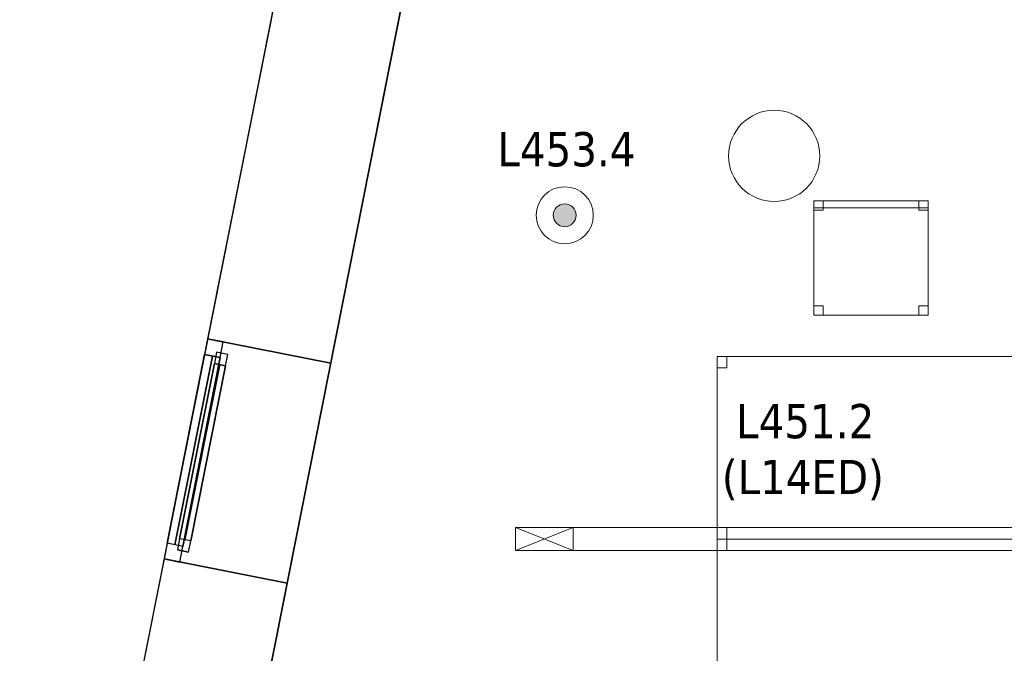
# Model space of a CAD drawing. Header units: metres. Extents: x 397.7 to 427.5, y 12.7 to 28.4.
# Tile 2 of 89: x 397.7 to 402, y 15.6 to 18.4. Entities that reach past the tile are written whole.
import ezdxf

# ---------------------------------------------------------------- set-up
doc = ezdxf.new("R2010")
doc.units = ezdxf.units.M
doc.layers.add('01_CARPINTERIA', color=5, linetype='Continuous', lineweight=25, true_color=0x0000ff)
doc.layers.add('01_SUELOS', color=7, linetype='Continuous', lineweight=25, true_color=0x007f00)
for name, color, linetype, lineweight in [('02_MOBILIARIO', 7, 'Continuous', 18), ('A-COLS-____-MCUT', 7, 'Continuous', 18), ('A-COLS-____-OTLN', 7, 'Continuous', 18), ('A-DETL-____-MBND', 7, 'Continuous', 18), ('A-DETL-GENF-OTLN', 7, 'Continuous', 18), ('A-GENM-____-OTLN', 7, 'Continuous', 18), ('A-WALL-____-MCUT', 7, 'Continuous', 25), ('A-WALL-____-OTLN', 7, 'Continuous', 25), ('E-LITE-EQPM-IDEN', 7, 'Continuous', 30)]:
    doc.layers.add(name, color=color, linetype=linetype, lineweight=lineweight)
doc.styles.add('Tahoma_4', font='tahoma.ttf', dxfattribs={"height": 0.15})

# ---------------------------------------------------------------- blocks, each defined once
blk = doc.blocks.new('Family - Façana nord-oest P4-153718-07_ENLLUMENAT_P4')
at = {"layer": 'A-WALL-____-MCUT', "color": 253, "true_color": 0xaaaaaa}
for p, q in [((11.4494, 0.55), (9.8436, 0.55)), ((11.4494, 0), (11.4494, 0.55)), ((13.0072, 0.55), (12.4329, 0.55)), ((12.4329, 0.55), (12.4329, 0)), ((9.8436, 0), (11.4494, 0)), ((12.4329, 0), (13.0072, 0))]:
    blk.add_line(p, q, dxfattribs=at)
at = {"layer": 'A-WALL-____-OTLN', "color": 253, "true_color": 0xaaaaaa}
for p, q in [((15.5778, 0.55), (-0.109, 0.55)), ((12.4329, 0.55), (11.4494, 0.55)), ((11.4494, 0.55), (11.4494, 0)), ((12.4329, 0), (12.4329, 0.55)), ((0.1631, 0), (15.6867, 0)), ((11.4494, 0), (12.4329, 0))]:
    blk.add_line(p, q, dxfattribs=at)
at = {"layer": 'A-WALL-____-OTLN', "color": 253, "lineweight": 18, "true_color": 0xaaaaaa}
blk.add_line((0, 0), (15.6867, 0), dxfattribs=at)
blk = doc.blocks.new('Family - Vano finestra P4-153728-07_ENLLUMENAT_P4')
at = {"layer": 'A-GENM-____-OTLN', "color": 253, "true_color": 0xaaaaaa}
for p, q in [((398.5046, 16.9972), (398.3134, 16.0324)), ((398.3134, 16.0324), (398.5046, 16.9972)), ((399.0441, 16.8903), (398.5046, 16.9972)), ((399.0441, 16.8903), (398.5046, 16.9972)), ((398.8529, 15.9255), (399.0441, 16.8903)), ((399.0441, 16.8903), (398.8529, 15.9255)), ((398.3134, 16.0324), (398.8529, 15.9255)), ((398.8529, 15.9255), (398.3134, 16.0324))]:
    blk.add_line(p, q, dxfattribs=at)
blk = doc.blocks.new('Family - Taula 140X80_P4-153943-07_ENLLUMENAT_P4')
at = {"layer": 'A-DETL-____-MBND', "color": 253, "true_color": 0xaaaaaa}
for p, q in [((0, 0.7501), (0, 0.8001)), ((0, 0.8001), (0.0437, 0.8001)), ((0.0437, 0.8001), (0, 0.8001)), ((0, 0.8001), (0, 0.7501)), ((0, 0), (0, 0.8001)), ((0, 0.8001), (1.3973, 0.8001)), ((1.3973, 0.8001), (0, 0.8001)), ((0, 0.8001), (0, 0)), ((0.0437, 0.8001), (0.0437, 0.7501)), ((0.0437, 0.7501), (0.0437, 0.8001)), ((1.3536, 0.7501), (1.3536, 0.8001)), ((1.3536, 0.8001), (1.3973, 0.8001)), ((1.3973, 0.8001), (1.3536, 0.8001)), ((1.3536, 0.8001), (1.3536, 0.7501)), ((1.3973, 0.8001), (1.3973, 0.7501)), ((1.3973, 0.7501), (1.3973, 0.8001)), ((1.3973, 0.8001), (1.3973, 0)), ((1.3973, 0), (1.3973, 0.8001)), ((0.0437, 0.7501), (0, 0.7501)), ((0, 0.7501), (0.0437, 0.7501)), ((1.3973, 0.7501), (1.3536, 0.7501)), ((1.3536, 0.7501), (1.3973, 0.7501)), ((0, 0), (0, 0.05)), ((0, 0.05), (0.0437, 0.05)), ((0.0437, 0.05), (0, 0.05)), ((0, 0.05), (0, 0)), ((0.0437, 0.05), (0.0437, 0)), ((0.0437, 0), (0.0437, 0.05)), ((1.3536, 0), (1.3536, 0.05)), ((1.3536, 0.05), (1.3973, 0.05)), ((1.3973, 0.05), (1.3536, 0.05)), ((1.3536, 0.05), (1.3536, 0)), ((1.3973, 0.05), (1.3973, 0)), ((1.3973, 0), (1.3973, 0.05)), ((1.3973, 0), (0, 0)), ((0, 0), (1.3973, 0)), ((0.0437, 0), (0, 0)), ((0, 0), (0.0437, 0)), ((1.3973, 0), (1.3536, 0)), ((1.3536, 0), (1.3973, 0))]:
    blk.add_line(p, q, dxfattribs=at)
blk = doc.blocks.new('Family - Pilar P4-154260-07_ENLLUMENAT_P4')
at = {"layer": 'A-COLS-____-MCUT', "color": 253, "true_color": 0xaaaaaa}
for start, end in [(360, 180), (180, 360)]:
    blk.add_arc((0.2, 0.2), 0.2, start, end, dxfattribs=at)
at = {"layer": 'A-COLS-____-OTLN', "color": 253, "true_color": 0xaaaaaa}
for start, end in [(360, 180), (180, 360)]:
    blk.add_arc((0.2, 0.2), 0.2, start, end, dxfattribs=at)
blk = doc.blocks.new('Family - Taula 140X80_P4-154410-07_ENLLUMENAT_P4')
at = {"layer": 'A-DETL-____-MBND', "color": 253, "true_color": 0xaaaaaa}
for p, q in [((0, 0.8001), (0.0437, 0.8001)), ((0, 0.7501), (0, 0.8001)), ((0.0437, 0.8001), (0, 0.8001)), ((0, 0.8001), (0, 0.7501)), ((0, 0.8001), (1.3973, 0.8001)), ((0, 0), (0, 0.8001)), ((1.3973, 0.8001), (0, 0.8001)), ((0, 0.8001), (0, 0)), ((0.0437, 0.8001), (0.0437, 0.7501)), ((0.0437, 0.7501), (0.0437, 0.8001)), ((1.3536, 0.8001), (1.3973, 0.8001)), ((1.3536, 0.7501), (1.3536, 0.8001)), ((1.3973, 0.8001), (1.3536, 0.8001)), ((1.3536, 0.8001), (1.3536, 0.7501)), ((1.3973, 0.8001), (1.3973, 0.7501)), ((1.3973, 0.7501), (1.3973, 0.8001)), ((1.3973, 0.8001), (1.3973, 0)), ((1.3973, 0), (1.3973, 0.8001)), ((0.0437, 0.7501), (0, 0.7501)), ((0, 0.7501), (0.0437, 0.7501)), ((1.3973, 0.7501), (1.3536, 0.7501)), ((1.3536, 0.7501), (1.3973, 0.7501)), ((0, 0.05), (0.0437, 0.05)), ((0, 0), (0, 0.05)), ((0.0437, 0.05), (0, 0.05)), ((0, 0.05), (0, 0)), ((0.0437, 0.05), (0.0437, 0)), ((0.0437, 0), (0.0437, 0.05)), ((1.3536, 0.05), (1.3973, 0.05)), ((1.3536, 0), (1.3536, 0.05)), ((1.3973, 0.05), (1.3536, 0.05)), ((1.3536, 0.05), (1.3536, 0)), ((1.3973, 0.05), (1.3973, 0)), ((1.3973, 0), (1.3973, 0.05)), ((0.0437, 0), (0, 0)), ((0, 0), (0.0437, 0)), ((0, 0), (1.3973, 0)), ((1.3973, 0), (1.3536, 0)), ((1.3536, 0), (1.3973, 0)), ((1.3973, 0), (0, 0))]:
    blk.add_line(p, q, dxfattribs=at)
blk = doc.blocks.new('Family - Cadira d_Oficina_P4-154416-07_ENLLUMENAT_P4')
at = {"layer": 'A-DETL-____-MBND', "color": 253, "true_color": 0xaaaaaa}
for p, q in [((0, 0.46), (0, 0.5)), ((0, 0.5), (0.04, 0.5)), ((0.04, 0.5), (0, 0.5)), ((0, 0.5), (0, 0.46)), ((0, 0), (0, 0.5)), ((0, 0.5), (0.5, 0.5)), ((0.5, 0.5), (0, 0.5)), ((0, 0.5), (0, 0)), ((0, 0.47), (0, 0.5)), ((0, 0.5), (0.5, 0.5)), ((0.5, 0.5), (0, 0.5)), ((0, 0.5), (0, 0.47)), ((0.04, 0.5), (0.04, 0.46)), ((0.04, 0.46), (0.04, 0.5)), ((0.46, 0.46), (0.46, 0.5)), ((0.46, 0.5), (0.5, 0.5)), ((0.5, 0.5), (0.46, 0.5)), ((0.46, 0.5), (0.46, 0.46)), ((0.5, 0.5), (0.5, 0.46)), ((0.5, 0.46), (0.5, 0.5)), ((0.5, 0.5), (0.5, 0)), ((0.5, 0), (0.5, 0.5)), ((0.5, 0.5), (0.5, 0.47)), ((0.5, 0.47), (0.5, 0.5)), ((0.5, 0.47), (0, 0.47)), ((0, 0.47), (0.5, 0.47)), ((0.04, 0.46), (0, 0.46)), ((0, 0.46), (0.04, 0.46)), ((0.5, 0.46), (0.46, 0.46)), ((0.46, 0.46), (0.5, 0.46)), ((0, 0), (0, 0.04)), ((0, 0.04), (0.04, 0.04)), ((0.04, 0.04), (0, 0.04)), ((0, 0.04), (0, 0)), ((0.5, 0), (0, 0)), ((0, 0), (0.5, 0)), ((0.04, 0), (0, 0)), ((0, 0), (0.04, 0)), ((0.04, 0.04), (0.04, 0)), ((0.04, 0), (0.04, 0.04)), ((0.46, 0), (0.46, 0.04)), ((0.46, 0.04), (0.5, 0.04)), ((0.5, 0.04), (0.46, 0.04)), ((0.46, 0.04), (0.46, 0)), ((0.5, 0), (0.46, 0)), ((0.46, 0), (0.5, 0)), ((0.5, 0.04), (0.5, 0)), ((0.5, 0), (0.5, 0.04))]:
    blk.add_line(p, q, dxfattribs=at)
blk = doc.blocks.new('Family - LONDR55-XX_ZZ-ARQ-CAA-M3D-Londres55-154484-07_ENLLUMENAT_P4')
at = {"layer": '01_SUELOS', "color": 9, "true_color": 0xaad4aa}
for p, q in [((2.9635, 14.9576), (0, 0)), ((0, 0), (2.9635, 14.9576))]:
    blk.add_line(p, q, dxfattribs=at)
blk = doc.blocks.new('Forma directa - LONDR55-XX_ZZ-ARQ-CAA-M3D-Londres55-153737-07_ENLLUMENAT_P4')
at = {"layer": '01_CARPINTERIA', "color": 161, "true_color": 0xaaaaff}
for p, q in [((0.1, 0.1), (0.05, 0.1)), ((0.05, 0.1), (0.05, 0.05)), ((0.1, 0.1), (0.05, 0.1)), ((0.05, 0.1), (0.05, 0.05)), ((0.1, 0.05), (0.1, 0.1)), ((0.1, 0.1), (0.1, 0.05)), ((0.1, 0.1), (0.8835, 0.1)), ((0.8835, 0.1), (0.1, 0.1)), ((0.1, 0.1), (0.1, 0.05)), ((0.1, 0.05), (0.1, 0.1)), ((0.9335, 0.1), (0.8835, 0.1)), ((0.8835, 0.1), (0.8835, 0.05)), ((0.9335, 0.1), (0.8835, 0.1)), ((0.8835, 0.1), (0.8835, 0.05)), ((0.8835, 0.1), (0.8835, 0.05)), ((0.8835, 0.1), (0.8835, 0.05)), ((0.9335, 0.05), (0.9335, 0.1)), ((0.9335, 0.1), (0.9335, 0.05)), ((0.07, 0.07), (0, 0.07)), ((0, 0.07), (0, 0)), ((0.07, 0.07), (0, 0.07)), ((0, 0.07), (0, 0)), ((0.05, 0.05), (0.1, 0.05)), ((0.05, 0.05), (0.1, 0.05)), ((0.07, 0.07), (0.9135, 0.07)), ((0.9135, 0.07), (0.07, 0.07)), ((0.07, 0.07), (0.07, 0)), ((0.07, 0), (0.07, 0.07)), ((0.07, 0), (0.07, 0.07)), ((0.07, 0.07), (0.07, 0)), ((0.8835, 0.075), (0.1, 0.075)), ((0.8835, 0.075), (0.1, 0.075)), ((0.1, 0.05), (0.8835, 0.05)), ((0.8835, 0.05), (0.1, 0.05)), ((0.8835, 0.05), (0.9335, 0.05)), ((0.8835, 0.05), (0.9335, 0.05)), ((0.9135, 0.07), (0.9135, 0)), ((0.9135, 0.07), (0.9135, 0)), ((0.9835, 0.07), (0.9135, 0.07)), ((0.9135, 0.07), (0.9135, 0)), ((0.9835, 0.07), (0.9135, 0.07)), ((0.9135, 0.07), (0.9135, 0)), ((0.9835, 0), (0.9835, 0.07)), ((0.9835, 0.07), (0.9835, 0)), ((0, 0), (0.07, 0)), ((0, 0), (0.07, 0)), ((0.9135, 0.035), (0.07, 0.035)), ((0.07, 0.035), (0.9135, 0.035)), ((0.07, 0), (0.9135, 0)), ((0.9135, 0), (0.07, 0)), ((0.9135, 0), (0.9835, 0)), ((0.9135, 0), (0.9835, 0))]:
    blk.add_line(p, q, dxfattribs=at)
blk = doc.blocks.new('Forma directa - Finestra P4-154503-07_ENLLUMENAT_P4')
blk.add_blockref('Forma directa - LONDR55-XX_ZZ-ARQ-CAA-M3D-Londres55-153737-07_ENLLUMENAT_P4', (0, 0))
blk = doc.blocks.new('LONDR55-XX_ZZ-ARQ-CAA-M3D-Londres55_ifc-1-07_ENLLUMENAT_P4')
at = {"layer": '01_CARPINTERIA', "color": 253, "lineweight": 18, "true_color": 0xaaaaaa, "rotation": 258.7933569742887}
blk.add_blockref('Forma directa - Finestra P4-154503-07_ENLLUMENAT_P4', (398.5046, 16.9972), dxfattribs=at)
at = {"layer": '01_SUELOS', "color": 253, "lineweight": 18, "true_color": 0xaaaaaa}
blk.add_blockref('Family - LONDR55-XX_ZZ-ARQ-CAA-M3D-Londres55-154484-07_ENLLUMENAT_P4', (398.2952, 13.1106), dxfattribs=at)
at = {"layer": '02_MOBILIARIO', "color": 253, "lineweight": 18, "true_color": 0xaaaaaa}
for name, p in [('Family - Cadira d_Oficina_P4-154416-07_ENLLUMENAT_P4', (401.1611, 17.1018)), ('Family - Taula 140X80_P4-154410-07_ENLLUMENAT_P4', (400.7364, 16.1195)), ('Family - Taula 140X80_P4-153943-07_ENLLUMENAT_P4', (400.7364, 15.3195))]:
    blk.add_blockref(name, p, dxfattribs=at)
at = {"layer": 'A-COLS-____-OTLN', "color": 253, "lineweight": 18, "true_color": 0xaaaaaa}
blk.add_blockref('Family - Pilar P4-154260-07_ENLLUMENAT_P4', (400.787, 17.5995), dxfattribs=at)
at = {"layer": 'A-GENM-____-OTLN', "color": 253, "lineweight": 18, "true_color": 0xaaaaaa}
blk.add_blockref('Family - Vano finestra P4-153728-07_ENLLUMENAT_P4', (0, 0), dxfattribs=at)
at = {"layer": 'A-WALL-____-OTLN', "color": 253, "lineweight": 18, "true_color": 0xaaaaaa, "rotation": 258.7933562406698}
blk.add_blockref('Family - Façana nord-oest P4-153718-07_ENLLUMENAT_P4', (400.7297, 28.2282), dxfattribs=at)
blk = doc.blocks.new('ZYR_06_02_02 Down Superficie - L 03 D-V2-07_ENLLUMENAT_P4')
at = {"layer": 'A-DETL-GENF-OTLN', "true_color": 0x00c400}
blk.add_hatch(color=92, dxfattribs=at).paths.add_polyline_path([(0, -0.05), (0.0129, -0.0483), (0.025, -0.0433), (0.0354, -0.0354), (0.0433, -0.025), (0.0483, -0.0129), (0.05, 0), (0.0483, 0.0129), (0.0433, 0.025), (0.0354, 0.0354), (0.025, 0.0433), (0.0129, 0.0483), (0, 0.05), (-0.0129, 0.0483), (-0.025, 0.0433), (-0.0354, 0.0354), (-0.0433, 0.025), (-0.0483, 0.0129), (-0.05, 0), (-0.0483, -0.0129), (-0.0433, -0.025), (-0.0354, -0.0354), (-0.025, -0.0433), (-0.0129, -0.0483)])
at = {"layer": 'A-DETL-GENF-OTLN', "color": 92, "true_color": 0x00c400}
for radius in [0.125, 0.05]:
    blk.add_circle((0, 0), radius, dxfattribs=at)
for start, end in [(360, 180), (180, 360)]:
    blk.add_arc((0, 0), 0.05, start, end, dxfattribs=at)
blk = doc.blocks.new('ZYR_06_02_05 LLuminària Suspesa - L 14 ED-850681-07_ENLLUMENAT_P4')
at = {"layer": 'A-DETL-GENF-OTLN', "color": 92, "true_color": 0x00c400}
for p, q in [((-1.26, 0.05), (1.26, 0.05)), ((-1.26, -0.05), (-1.26, 0.05)), ((-1.26, -0.05), (-1.008, 0.05)), ((-1.26, 0.05), (-1.008, -0.05)), ((-1.008, 0.05), (-1.008, -0.05)), ((1.008, 0.05), (1.008, -0.05)), ((1.008, -0.05), (1.26, 0.05)), ((1.008, 0.05), (1.26, -0.05)), ((1.26, 0.05), (1.26, -0.05)), ((1.26, -0.05), (-1.26, -0.05))]:
    blk.add_line(p, q, dxfattribs=at)

msp = doc.modelspace()

# ---------------------------------------------------------------- block references
at = {"lineweight": 5}
msp.add_blockref('LONDR55-XX_ZZ-ARQ-CAA-M3D-Londres55_ifc-1-07_ENLLUMENAT_P4', (0, 0), dxfattribs=at)
at = {"layer": 'A-DETL-GENF-OTLN', "color": 92, "true_color": 0x00c400}
for name, p in [('ZYR_06_02_02 Down Superficie - L 03 D-V2-07_ENLLUMENAT_P4', (400.0692, 17.5391)), ('ZYR_06_02_05 LLuminària Suspesa - L 14 ED-850681-07_ENLLUMENAT_P4', (401.1137, 16.1195))]:
    msp.add_blockref(name, p, dxfattribs=at)

# ---------------------------------------------------------------- texts
at = {"layer": 'E-LITE-EQPM-IDEN', "char_height": 0.15, "attachment_point": 1, "style": 'Tahoma_4'}
for s, insert, width in [('L453.4', (399.7743, 17.9037), 0.721519), ('L451.2', (400.8203, 16.7116), 0.721519), ('(L14ED)', (400.7575, 16.4668), 0.869831)]:
    msp.add_mtext(s, dxfattribs=dict(at, insert=insert, width=width))

doc.saveas('drawing.dxf')
